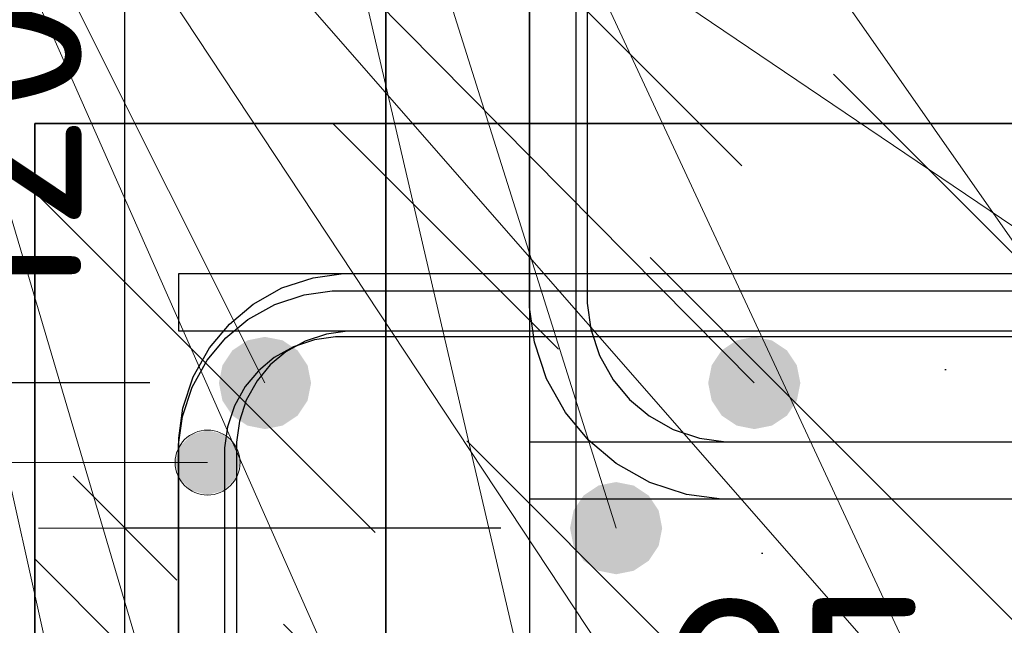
# Model space of a CAD drawing. Header units: metres. Extents: x -38 to 97, y -15 to 21.
# Tile 136 of 222: x 72.212 to 72.383, y 6.496 to 6.601. Entities that reach past the tile are written whole.
import ezdxf

# ---------------------------------------------------------------- set-up
doc = ezdxf.new("R2010")
doc.units = ezdxf.units.M
doc.header["$PDMODE"] = 65
for name, color, linetype, lineweight in [('XR$3$Арм. стержнями нижней зоны', 180, 'Continuous', 35), ('XR$3$Арм.стержн. Арматура края', 96, 'Continuous', 35), ('XR$3$Арм.стержн. Хомут', 240, 'Continuous', 35), ('XR$3$Арм.стержн.горизонт. 1', 180, 'Continuous', 35), ('XR$3$Размерная линия (1)', 7, 'Continuous', 13), ('XR$3$Размерная линия_ общее', 7, 'Continuous', 13), ('XR$4$Арм. стержнями верхней зоны', 180, 'Continuous', 35), ('XR$4$Арм.стержн. Арматура края', 96, 'Continuous', 35), ('XR$4$Арм.стержн. Хомут', 240, 'Continuous', 35), ('XR$4$Арм.стержн.горизонт. 1', 180, 'Continuous', 35), ('XR$4$Размерная линия (1)', 7, 'Continuous', 13), ('XR$5$Арм. стержнями верхней зоны', 180, 'Continuous', 35), ('XR$5$Арм.стержн. Арматура края', 96, 'Continuous', 35), ('XR$5$Арм.стержн. Хомут', 240, 'Continuous', 35), ('XR$5$Арм.стержн.горизонт. 1', 180, 'Continuous', 35), ('XR$5$Размерная линия (1)', 7, 'Continuous', 13)]:
    doc.layers.add(name, color=color, linetype=linetype, lineweight=lineweight)
doc.styles.add('ISOCPEUR', font='txt')
doc.dimstyles.new('DIMSTYLE_10', dxfattribs={"dimtxt": 0.03, "dimasz": 0.03, "dimexe": 0, "dimexo": 0, "dimgap": 0.015, "dimtad": 2, "dimdec": 0, "dimlfac": 1000, "dimrnd": 1, "dimzin": 12, "dimdsep": 46, "dimtxsty": 'ISOCPEUR', "dimblk1": 'ALL_ML_STRICH', "dimblk2": 'ALL_ML_STRICH', "dimsah": 1, "dimcen": 0, "dimclrd": 7, "dimclre": 256, "dimclrt": 7, "dimadec": 0, "dimazin": 0, "dimtfac": 1, "dimtdec": 0, "dimtix": 1, "dimtmove": 2, "dimatfit": 3, "dimfxl": 0, "dimtzin": 0, "dimlwd": 0, "dimlwe": -3, "dimarcsym": 0})
doc.dimstyles.new('DIMSTYLE_12', dxfattribs={"dimtxt": 0.03, "dimasz": 0.03, "dimexe": 0, "dimexo": 0, "dimgap": 0.015, "dimtad": 2, "dimdec": 0, "dimlfac": 1000, "dimrnd": 1, "dimzin": 12, "dimdsep": 46, "dimtxsty": 'ISOCPEUR', "dimblk1": 'ALL_ML_STRICH', "dimblk2": 'ALL_ML_STRICH', "dimsah": 1, "dimcen": 0, "dimclrd": 7, "dimclre": 256, "dimclrt": 7, "dimadec": 0, "dimazin": 0, "dimtfac": 1, "dimtdec": 0, "dimtix": 1, "dimtmove": 2, "dimatfit": 3, "dimfxl": 0, "dimtzin": 0, "dimlwd": 0, "dimlwe": -3, "dimarcsym": 0})
doc.dimstyles.new('DIMSTYLE_14', dxfattribs={"dimtxt": 0.03, "dimasz": 0.03, "dimexe": 0, "dimexo": 0, "dimgap": 0.015, "dimtad": 2, "dimdec": 0, "dimlfac": 1000, "dimrnd": 1, "dimzin": 12, "dimdsep": 46, "dimtxsty": 'ISOCPEUR', "dimblk1": 'ALL_ML_STRICH', "dimblk2": 'ALL_ML_STRICH', "dimsah": 1, "dimcen": 0, "dimclrd": 7, "dimclre": 256, "dimclrt": 7, "dimadec": 0, "dimazin": 0, "dimtfac": 1, "dimtdec": 0, "dimtix": 1, "dimtmove": 2, "dimatfit": 3, "dimfxl": 0, "dimtvp": 1.2, "dimtzin": 0, "dimlwd": 0, "dimlwe": -3, "dimarcsym": 0})
doc.dimstyles.new('DIMSTYLE_9', dxfattribs={"dimtxt": 0.033, "dimasz": 0.0375, "dimexe": 0, "dimexo": 0, "dimgap": 0.0165, "dimtad": 2, "dimdec": 0, "dimlfac": 1000, "dimrnd": 1, "dimzin": 12, "dimdsep": 46, "dimtxsty": 'ISOCPEUR', "dimblk1": 'ALL_ML_STRICH', "dimblk2": 'ALL_ML_STRICH', "dimsah": 1, "dimcen": 0, "dimclrd": 7, "dimclre": 256, "dimclrt": 7, "dimadec": 0, "dimazin": 0, "dimtfac": 1, "dimtdec": 0, "dimtix": 1, "dimtmove": 2, "dimatfit": 3, "dimfxl": 0, "dimtvp": 1.2, "dimtzin": 0, "dimlwd": 0, "dimlwe": -3, "dimarcsym": 0})
pattern_1 = [(135, (0, 0), (-0.031819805, -0.031819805), [0.4, -0.05, 0, -0.05]), (135, (-0.01591, -0.01591), (-0.031819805, -0.031819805), [0.8, -0.1, 0.1, -0.1])]

# ---------------------------------------------------------------- blocks, each defined once
blk = doc.blocks.new('ALL_ML_STRICH')
at = {"color": 0, "linetype": 'ByBlock', "lineweight": -2}
for p, q in [((0, -0.5), (0, 0.5)), ((-0.3, -0.3), (0.3, 0.3)), ((-1, 0), (0.5, 0))]:
    blk.add_line(p, q, dxfattribs=at)
blk = doc.blocks.new('*D68')
at = {"layer": 'DEFPOINTS', "color": 7, "linetype": 'Continuous', "lineweight": 13, "transparency": 33554687}
for p in [(72.27526, 6.46063), (72.27526, 6.42564), (72.30026, 6.42064)]:
    blk.add_point(p, dxfattribs=at)
at = {"layer": 'XR$3$Размерная линия_ общее', "color": 253, "linetype": 'Continuous', "lineweight": -2, "true_color": 0xa0a0a0, "transparency": 33554687}
for p, q in [((72.27526, 6.44564), (72.27526, 6.46063)), ((72.30026, 6.44064), (72.30026, 6.46063))]:
    blk.add_line(p, q, dxfattribs=at)
at = {"layer": 'XR$3$Размерная линия_ общее', "color": 7, "linetype": 'Continuous', "lineweight": -2, "transparency": 33554687}
blk.add_line((72.27526, 6.46063), (72.30026, 6.46063), dxfattribs=at)
at = {"layer": 'XR$3$Размерная линия_ общее', "color": 7, "linetype": 'Continuous', "lineweight": 13, "transparency": 33554687, "xscale": 0.0375, "yscale": 0.0375, "zscale": 0.0375, "rotation": 180}
blk.add_blockref('ALL_ML_STRICH', (72.27526, 6.46063), dxfattribs=at)
at = {"layer": 'XR$3$Размерная линия_ общее', "color": 7, "linetype": 'Continuous', "lineweight": 13, "transparency": 33554687, "xscale": 0.0375, "yscale": 0.0375, "zscale": 0.0375}
blk.add_blockref('ALL_ML_STRICH', (72.30026, 6.46063), dxfattribs=at)
at = {"layer": 'XR$3$Размерная линия_ общее', "color": 7, "linetype": 'Continuous', "lineweight": 13, "transparency": 33554687, "insert": (72.34699, 6.48463), "char_height": 0.033, "width": 0.066, "attachment_point": 5, "style": 'ISOCPEUR'}
blk.add_mtext('\\A1;{25}', dxfattribs=at)
at = {"layer": 'XR$3$Размерная линия_ общее', "color": 7, "linetype": 'Continuous', "lineweight": 13, "transparency": 33554687, "insert": (72.32004, 6.46042), "char_height": 0.027, "width": 0.00135, "attachment_point": 1, "line_spacing_factor": 0.60241, "style": 'ISOCPEUR'}
blk.add_mtext('з.с.', dxfattribs=at)
blk = doc.blocks.new('*D69')
at = {"layer": 'DEFPOINTS', "color": 7, "linetype": 'Continuous', "lineweight": 13, "transparency": 33554687}
for p in [(72.2753, 6.67826), (72.15496, 6.37826), (72.27526, 6.37826)]:
    blk.add_point(p, dxfattribs=at)
at = {"layer": 'XR$3$Размерная линия (1)', "color": 9, "linetype": 'Continuous', "lineweight": -2, "true_color": 0xc7c7c7, "transparency": 33554687}
for p, q in [((72.2553, 6.67826), (72.15496, 6.67826)), ((72.25526, 6.37826), (72.15496, 6.37826))]:
    blk.add_line(p, q, dxfattribs=at)
at = {"layer": 'XR$3$Размерная линия (1)', "color": 7, "linetype": 'Continuous', "lineweight": -2, "transparency": 33554687}
blk.add_line((72.15496, 6.37826), (72.15496, 6.67826), dxfattribs=at)
at = {"layer": 'XR$3$Размерная линия (1)', "color": 7, "linetype": 'Continuous', "lineweight": 13, "transparency": 33554687, "xscale": 0.03, "yscale": 0.03, "zscale": 0.03}
for p, rotation in [((72.15496, 6.67826), 90), ((72.15496, 6.37826), 270)]:
    blk.add_blockref('ALL_ML_STRICH', p, dxfattribs=dict(at, rotation=rotation))
at = {"layer": 'XR$3$Размерная линия (1)', "color": 7, "linetype": 'Continuous', "lineweight": 13, "transparency": 33554687, "insert": (72.13246, 6.52976), "char_height": 0.03, "width": 0.09, "attachment_point": 5, "rotation": 90, "style": 'ISOCPEUR'}
blk.add_mtext('\\A1;{300}', dxfattribs=at)
blk = doc.blocks.new('*D145')
at = {"layer": 'DEFPOINTS', "color": 7, "linetype": 'Continuous', "lineweight": 13, "transparency": 33554687}
for p in [(72.31523, 6.51326), (72.22996, 6.41826), (72.31523, 6.41826)]:
    blk.add_point(p, dxfattribs=at)
at = {"layer": 'XR$3$Размерная линия (1)', "color": 9, "linetype": 'Continuous', "lineweight": -2, "true_color": 0xc7c7c7, "transparency": 33554687}
for p, q in [((72.29523, 6.51326), (72.22996, 6.51326)), ((72.29523, 6.41826), (72.22996, 6.41826))]:
    blk.add_line(p, q, dxfattribs=at)
at = {"layer": 'XR$3$Размерная линия (1)', "color": 7, "linetype": 'Continuous', "lineweight": -2, "transparency": 33554687}
blk.add_line((72.22996, 6.41826), (72.22996, 6.51326), dxfattribs=at)
at = {"layer": 'XR$3$Размерная линия (1)', "color": 7, "linetype": 'Continuous', "lineweight": 13, "transparency": 33554687, "xscale": 0.03, "yscale": 0.03, "zscale": 0.03}
for p, rotation in [((72.22996, 6.51326), 90), ((72.22996, 6.41826), 270)]:
    blk.add_blockref('ALL_ML_STRICH', p, dxfattribs=dict(at, rotation=rotation))
at = {"layer": 'XR$3$Размерная линия (1)', "color": 7, "linetype": 'Continuous', "lineweight": 13, "transparency": 33554687, "insert": (72.20746, 6.46726), "char_height": 0.03, "width": 0.06, "attachment_point": 5, "rotation": 90, "style": 'ISOCPEUR'}
blk.add_mtext('\\A1;{95}', dxfattribs=at)
blk = doc.blocks.new('*D146')
at = {"layer": 'DEFPOINTS', "color": 7, "linetype": 'Continuous', "lineweight": 13, "transparency": 33554687}
for p in [(72.31526, 6.63326), (72.22996, 6.51326), (72.31523, 6.51326)]:
    blk.add_point(p, dxfattribs=at)
at = {"layer": 'XR$3$Размерная линия (1)', "color": 9, "linetype": 'Continuous', "lineweight": -2, "true_color": 0xc7c7c7, "transparency": 33554687}
for p, q in [((72.29526, 6.63326), (72.22996, 6.63326)), ((72.29523, 6.51326), (72.22996, 6.51326))]:
    blk.add_line(p, q, dxfattribs=at)
at = {"layer": 'XR$3$Размерная линия (1)', "color": 7, "linetype": 'Continuous', "lineweight": -2, "transparency": 33554687}
blk.add_line((72.22996, 6.51326), (72.22996, 6.63326), dxfattribs=at)
at = {"layer": 'XR$3$Размерная линия (1)', "color": 7, "linetype": 'Continuous', "lineweight": 13, "transparency": 33554687, "xscale": 0.03, "yscale": 0.03, "zscale": 0.03}
for p, rotation in [((72.22996, 6.63326), 90), ((72.22996, 6.51326), 270)]:
    blk.add_blockref('ALL_ML_STRICH', p, dxfattribs=dict(at, rotation=rotation))
at = {"layer": 'XR$3$Размерная линия (1)', "color": 7, "linetype": 'Continuous', "lineweight": 13, "transparency": 33554687, "insert": (72.20746, 6.57776), "char_height": 0.03, "width": 0.09, "attachment_point": 5, "rotation": 90, "style": 'ISOCPEUR'}
blk.add_mtext('\\A1;{120}', dxfattribs=at)
blk = doc.blocks.new('*D348')
at = {"layer": 'DEFPOINTS', "color": 7, "linetype": 'Continuous', "lineweight": 13, "transparency": 33554687}
for p in [(72.21436, 6.58345), (72.09402, 6.28345), (72.21432, 6.28345)]:
    blk.add_point(p, dxfattribs=at)
at = {"layer": 'XR$4$Размерная линия (1)', "color": 9, "linetype": 'Continuous', "lineweight": -2, "true_color": 0xc7c7c7, "transparency": 33554687}
for p, q in [((72.19436, 6.58345), (72.09402, 6.58345)), ((72.19432, 6.28345), (72.09402, 6.28345))]:
    blk.add_line(p, q, dxfattribs=at)
at = {"layer": 'XR$4$Размерная линия (1)', "color": 7, "linetype": 'Continuous', "lineweight": -2, "transparency": 33554687}
blk.add_line((72.09402, 6.28345), (72.09402, 6.58345), dxfattribs=at)
at = {"layer": 'XR$4$Размерная линия (1)', "color": 7, "linetype": 'Continuous', "lineweight": 13, "transparency": 33554687, "xscale": 0.03, "yscale": 0.03, "zscale": 0.03}
for p, rotation in [((72.09402, 6.58345), 90), ((72.09402, 6.28345), 270)]:
    blk.add_blockref('ALL_ML_STRICH', p, dxfattribs=dict(at, rotation=rotation))
at = {"layer": 'XR$4$Размерная линия (1)', "color": 7, "linetype": 'Continuous', "lineweight": 13, "transparency": 33554687, "insert": (72.07152, 6.43495), "char_height": 0.03, "width": 0.09, "attachment_point": 5, "rotation": 90, "style": 'ISOCPEUR'}
blk.add_mtext('\\A1;{300}', dxfattribs=at)
blk = doc.blocks.new('*D578')
at = {"layer": 'DEFPOINTS', "color": 7, "linetype": 'Continuous', "lineweight": 13, "transparency": 33554687}
for p in [(72.25432, 6.53845), (72.16902, 6.41845), (72.25428, 6.41845)]:
    blk.add_point(p, dxfattribs=at)
at = {"layer": 'XR$4$Размерная линия (1)', "color": 9, "linetype": 'Continuous', "lineweight": -2, "true_color": 0xc7c7c7, "transparency": 33554687}
for p, q in [((72.23432, 6.53845), (72.16902, 6.53845)), ((72.23428, 6.41845), (72.16902, 6.41845))]:
    blk.add_line(p, q, dxfattribs=at)
at = {"layer": 'XR$4$Размерная линия (1)', "color": 7, "linetype": 'Continuous', "lineweight": -2, "transparency": 33554687}
blk.add_line((72.16902, 6.41845), (72.16902, 6.53845), dxfattribs=at)
at = {"layer": 'XR$4$Размерная линия (1)', "color": 7, "linetype": 'Continuous', "lineweight": 13, "transparency": 33554687, "xscale": 0.03, "yscale": 0.03, "zscale": 0.03}
for p, rotation in [((72.16902, 6.53845), 90), ((72.16902, 6.41845), 270)]:
    blk.add_blockref('ALL_ML_STRICH', p, dxfattribs=dict(at, rotation=rotation))
at = {"layer": 'XR$4$Размерная линия (1)', "color": 7, "linetype": 'Continuous', "lineweight": 13, "transparency": 33554687, "insert": (72.14652, 6.48295), "char_height": 0.03, "width": 0.09, "attachment_point": 5, "rotation": 90, "style": 'ISOCPEUR'}
blk.add_mtext('\\A1;{120}', dxfattribs=at)
blk = doc.blocks.new('*D579')
at = {"layer": 'DEFPOINTS', "color": 7, "linetype": 'Continuous', "lineweight": 13, "transparency": 33554687}
for p in [(72.21432, 6.58345), (72.16902, 6.53845), (72.25432, 6.53845)]:
    blk.add_point(p, dxfattribs=at)
at = {"layer": 'XR$4$Размерная линия (1)', "color": 9, "linetype": 'Continuous', "lineweight": -2, "true_color": 0xc7c7c7, "transparency": 33554687}
for p, q in [((72.19432, 6.58345), (72.16902, 6.58345)), ((72.23432, 6.53845), (72.16902, 6.53845))]:
    blk.add_line(p, q, dxfattribs=at)
at = {"layer": 'XR$4$Размерная линия (1)', "color": 7, "linetype": 'Continuous', "lineweight": -2, "transparency": 33554687}
blk.add_line((72.16902, 6.53845), (72.16902, 6.58345), dxfattribs=at)
at = {"layer": 'XR$4$Размерная линия (1)', "color": 7, "linetype": 'Continuous', "lineweight": 13, "transparency": 33554687, "xscale": 0.03, "yscale": 0.03, "zscale": 0.03}
for p, rotation in [((72.16902, 6.58345), 90), ((72.16902, 6.53845), 270)]:
    blk.add_blockref('ALL_ML_STRICH', p, dxfattribs=dict(at, rotation=rotation))
at = {"layer": 'XR$4$Размерная линия (1)', "color": 7, "linetype": 'Continuous', "lineweight": 13, "transparency": 33554687, "insert": (72.14661, 6.62573), "char_height": 0.03, "width": 0.06, "attachment_point": 5, "rotation": 90, "style": 'ISOCPEUR'}
blk.add_mtext('\\A1;{45}', dxfattribs=at)
blk = doc.blocks.new('*D631')
at = {"layer": 'DEFPOINTS', "color": 7, "linetype": 'Continuous', "lineweight": 13, "transparency": 33554687}
for p in [(72.21436, 6.58345), (72.09402, 6.28345), (72.21432, 6.28345)]:
    blk.add_point(p, dxfattribs=at)
at = {"layer": 'XR$5$Размерная линия (1)', "color": 9, "linetype": 'Continuous', "lineweight": -2, "true_color": 0xc7c7c7, "transparency": 33554687}
for p, q in [((72.19436, 6.58345), (72.09402, 6.58345)), ((72.19432, 6.28345), (72.09402, 6.28345))]:
    blk.add_line(p, q, dxfattribs=at)
at = {"layer": 'XR$5$Размерная линия (1)', "color": 7, "linetype": 'Continuous', "lineweight": -2, "transparency": 33554687}
blk.add_line((72.09402, 6.28345), (72.09402, 6.58345), dxfattribs=at)
at = {"layer": 'XR$5$Размерная линия (1)', "color": 7, "linetype": 'Continuous', "lineweight": 13, "transparency": 33554687, "xscale": 0.03, "yscale": 0.03, "zscale": 0.03}
for p, rotation in [((72.09402, 6.58345), 90), ((72.09402, 6.28345), 270)]:
    blk.add_blockref('ALL_ML_STRICH', p, dxfattribs=dict(at, rotation=rotation))
at = {"layer": 'XR$5$Размерная линия (1)', "color": 7, "linetype": 'Continuous', "lineweight": 13, "transparency": 33554687, "insert": (72.07152, 6.43495), "char_height": 0.03, "width": 0.09, "attachment_point": 5, "rotation": 90, "style": 'ISOCPEUR'}
blk.add_mtext('\\A1;{300}', dxfattribs=at)
blk = doc.blocks.new('*D710')
at = {"layer": 'DEFPOINTS', "color": 7, "linetype": 'Continuous', "lineweight": 13, "transparency": 33554687}
for p in [(72.25428, 6.53845), (72.16902, 6.41845), (72.25428, 6.41845)]:
    blk.add_point(p, dxfattribs=at)
at = {"layer": 'XR$5$Размерная линия (1)', "color": 9, "linetype": 'Continuous', "lineweight": -2, "true_color": 0xc7c7c7, "transparency": 33554687}
for p, q in [((72.23428, 6.53845), (72.16902, 6.53845)), ((72.23428, 6.41845), (72.16902, 6.41845))]:
    blk.add_line(p, q, dxfattribs=at)
at = {"layer": 'XR$5$Размерная линия (1)', "color": 7, "linetype": 'Continuous', "lineweight": -2, "transparency": 33554687}
blk.add_line((72.16902, 6.41845), (72.16902, 6.53845), dxfattribs=at)
at = {"layer": 'XR$5$Размерная линия (1)', "color": 7, "linetype": 'Continuous', "lineweight": 13, "transparency": 33554687, "xscale": 0.03, "yscale": 0.03, "zscale": 0.03}
for p, rotation in [((72.16902, 6.53845), 90), ((72.16902, 6.41845), 270)]:
    blk.add_blockref('ALL_ML_STRICH', p, dxfattribs=dict(at, rotation=rotation))
at = {"layer": 'XR$5$Размерная линия (1)', "color": 7, "linetype": 'Continuous', "lineweight": 13, "transparency": 33554687, "insert": (72.14652, 6.48295), "char_height": 0.03, "width": 0.09, "attachment_point": 5, "rotation": 90, "style": 'ISOCPEUR'}
blk.add_mtext('\\A1;{120}', dxfattribs=at)
blk = doc.blocks.new('*D711')
at = {"layer": 'DEFPOINTS', "color": 7, "linetype": 'Continuous', "lineweight": 13, "transparency": 33554687}
for p in [(72.21432, 6.58345), (72.16902, 6.53845), (72.25428, 6.53845)]:
    blk.add_point(p, dxfattribs=at)
at = {"layer": 'XR$5$Размерная линия (1)', "color": 9, "linetype": 'Continuous', "lineweight": -2, "true_color": 0xc7c7c7, "transparency": 33554687}
for p, q in [((72.19432, 6.58345), (72.16902, 6.58345)), ((72.23428, 6.53845), (72.16902, 6.53845))]:
    blk.add_line(p, q, dxfattribs=at)
at = {"layer": 'XR$5$Размерная линия (1)', "color": 7, "linetype": 'Continuous', "lineweight": -2, "transparency": 33554687}
blk.add_line((72.16902, 6.53845), (72.16902, 6.58345), dxfattribs=at)
at = {"layer": 'XR$5$Размерная линия (1)', "color": 7, "linetype": 'Continuous', "lineweight": 13, "transparency": 33554687, "xscale": 0.03, "yscale": 0.03, "zscale": 0.03}
for p, rotation in [((72.16902, 6.58345), 90), ((72.16902, 6.53845), 270)]:
    blk.add_blockref('ALL_ML_STRICH', p, dxfattribs=dict(at, rotation=rotation))
at = {"layer": 'XR$5$Размерная линия (1)', "color": 7, "linetype": 'Continuous', "lineweight": 13, "transparency": 33554687, "insert": (72.14645, 6.64217), "char_height": 0.03, "width": 0.06, "attachment_point": 5, "rotation": 90, "style": 'ISOCPEUR'}
blk.add_mtext('\\A1;{45}', dxfattribs=at)

msp = doc.modelspace()

# ---------------------------------------------------------------- hatches: boundary and pattern name
at = {"linetype": 'Continuous', "lineweight": 25, "transparency": 33554687}
h = msp.add_hatch(dxfattribs=at)
h.set_pattern_fill('__________540', scale=0.015, style=0, pattern_type=2)
h.set_pattern_definition(pattern_1)
h.paths.add_polyline_path([(72.52526, 6.67826), (72.27526, 6.67826), (72.27526, 6.37826), (72.52526, 6.37826)], flags=0)
at = {"linetype": 'Continuous', "lineweight": 13, "transparency": 33554687}
h = msp.add_hatch(dxfattribs=at)
h.set_pattern_fill('__________540', scale=0.015, style=0, pattern_type=2)
h.set_pattern_definition(pattern_1)
h.paths.add_polyline_path([(72.21432, 6.58345), (72.21432, 6.38345), (72.62859, 6.38345), (72.62859, 6.58345)], flags=0)
h = msp.add_hatch(dxfattribs=at)
h.set_pattern_fill('__________540', scale=0.015, style=0, pattern_type=2)
h.set_pattern_definition(pattern_1)
h.paths.add_polyline_path([(72.21432, 6.58345), (72.21432, 6.38345), (72.62859, 6.38345), (72.62859, 6.58345)], flags=0)
at = {"layer": 'XR$3$Арм.стержн.горизонт. 1', "linetype": 'Continuous', "lineweight": 50, "transparency": 33554687}
msp.add_hatch(color=7, dxfattribs=at).paths.add_polyline_path([(72.32323, 6.51326), (72.32262, 6.51632), (72.32088, 6.51892), (72.31829, 6.52065), (72.31523, 6.52126), (72.31216, 6.52065), (72.30957, 6.51892), (72.30783, 6.51632), (72.30723, 6.51326), (72.30783, 6.5102), (72.30957, 6.5076), (72.31216, 6.50587), (72.31523, 6.50526), (72.31829, 6.50587), (72.32088, 6.5076), (72.32262, 6.5102)])
at = {"layer": 'XR$4$Арм.стержн. Арматура края', "linetype": 'Continuous', "lineweight": 13, "transparency": 33554687}
for points in [[(72.24151, 6.52948), (72.24432, 6.51902), (72.24432, 6.53027)], [(72.24432, 6.53027), (72.24432, 6.51902), (72.24713, 6.5198)], [(72.24432, 6.53027), (72.24713, 6.5198), (72.24713, 6.52948)], [(72.23948, 6.52745), (72.24151, 6.5198), (72.24151, 6.52948)], [(72.24151, 6.52948), (72.24151, 6.5198), (72.24432, 6.51902)], [(72.24713, 6.52948), (72.24713, 6.5198), (72.24916, 6.52183)], [(72.24713, 6.52948), (72.24916, 6.52183), (72.24916, 6.52745)], [(72.23948, 6.52183), (72.23948, 6.52745), (72.2387, 6.52464)], [(72.23948, 6.52745), (72.23948, 6.52183), (72.24151, 6.5198)], [(72.24916, 6.52745), (72.24916, 6.52183), (72.24995, 6.52464)]]:
    msp.add_hatch(color=7, dxfattribs=at).paths.add_polyline_path(points)
at = {"layer": 'XR$4$Арм.стержн.горизонт. 1', "linetype": 'Continuous', "lineweight": 50, "transparency": 33554687}
for points in [[(72.26228, 6.53845), (72.26168, 6.54151), (72.25994, 6.54411), (72.25735, 6.54584), (72.25428, 6.54645), (72.25122, 6.54584), (72.24863, 6.54411), (72.24689, 6.54151), (72.24628, 6.53845), (72.24689, 6.53539), (72.24863, 6.53279), (72.25122, 6.53106), (72.25428, 6.53045), (72.25735, 6.53106), (72.25994, 6.53279), (72.26168, 6.53539)], [(72.34721, 6.53845), (72.3466, 6.54151), (72.34487, 6.54411), (72.34227, 6.54584), (72.33921, 6.54645), (72.33615, 6.54584), (72.33355, 6.54411), (72.33182, 6.54151), (72.33121, 6.53845), (72.33182, 6.53539), (72.33355, 6.53279), (72.33615, 6.53106), (72.33921, 6.53045), (72.34227, 6.53106), (72.34487, 6.53279), (72.3466, 6.53539)]]:
    msp.add_hatch(color=7, dxfattribs=at).paths.add_polyline_path(points)
at = {"layer": 'XR$5$Арм.стержн. Арматура края', "linetype": 'Continuous', "lineweight": 13, "transparency": 33554687}
for points in [[(72.24151, 6.52948), (72.24432, 6.51902), (72.24432, 6.53027)], [(72.24432, 6.53027), (72.24432, 6.51902), (72.24713, 6.5198)], [(72.24432, 6.53027), (72.24713, 6.5198), (72.24713, 6.52948)], [(72.23948, 6.52745), (72.24151, 6.5198), (72.24151, 6.52948)], [(72.24151, 6.52948), (72.24151, 6.5198), (72.24432, 6.51902)], [(72.24713, 6.52948), (72.24713, 6.5198), (72.24916, 6.52183)], [(72.24713, 6.52948), (72.24916, 6.52183), (72.24916, 6.52745)], [(72.23948, 6.52183), (72.23948, 6.52745), (72.2387, 6.52464)], [(72.23948, 6.52745), (72.23948, 6.52183), (72.24151, 6.5198)], [(72.24916, 6.52745), (72.24916, 6.52183), (72.24995, 6.52464)]]:
    msp.add_hatch(color=7, dxfattribs=at).paths.add_polyline_path(points)
at = {"layer": 'XR$5$Арм.стержн.горизонт. 1', "linetype": 'Continuous', "lineweight": 50, "transparency": 33554687}
for points in [[(72.26228, 6.53845), (72.26168, 6.54151), (72.25994, 6.54411), (72.25735, 6.54584), (72.25428, 6.54645), (72.25122, 6.54584), (72.24863, 6.54411), (72.24689, 6.54151), (72.24628, 6.53845), (72.24689, 6.53539), (72.24863, 6.53279), (72.25122, 6.53106), (72.25428, 6.53045), (72.25735, 6.53106), (72.25994, 6.53279), (72.26168, 6.53539)], [(72.34721, 6.53845), (72.3466, 6.54151), (72.34487, 6.54411), (72.34227, 6.54584), (72.33921, 6.54645), (72.33615, 6.54584), (72.33355, 6.54411), (72.33182, 6.54151), (72.33121, 6.53845), (72.33182, 6.53539), (72.33355, 6.53279), (72.33615, 6.53106), (72.33921, 6.53045), (72.34227, 6.53106), (72.34487, 6.53279), (72.3466, 6.53539)]]:
    msp.add_hatch(color=7, dxfattribs=at).paths.add_polyline_path(points)

# ---------------------------------------------------------------- linework, layer by layer
at = {"color": 7, "linetype": 'Continuous', "lineweight": 35, "transparency": 33554687}
for p, q in [((72.27526, 6.67826), (72.27526, 6.37826)), ((72.21432, 6.58345), (72.21432, 6.38345)), ((72.62859, 6.58345), (72.21432, 6.58345)), ((72.21432, 6.58345), (72.21432, 6.38345)), ((72.62859, 6.58345), (72.21432, 6.58345))]:
    msp.add_line(p, q, dxfattribs=at)
at = {"layer": 'XR$3$Арм. стержнями нижней зоны', "color": 4, "linetype": 'Continuous', "lineweight": 25, "transparency": 33554687}
msp.add_lwpolyline([(72.30026, 6.52826), (72.66223, 6.52826), (72.66223, 6.51826), (72.30026, 6.51826), (72.30026, 6.52826)], dxfattribs=at)
at = {"layer": 'XR$3$Арм.стержн. Арматура края', "color": 4, "linetype": 'Continuous', "lineweight": 25, "transparency": 33554687}
for points in [[(72.66223, 6.51826), (72.33355, 6.51826), (72.32745, 6.51911), (72.3211, 6.5212), (72.31526, 6.52448), (72.31044, 6.5285), (72.30642, 6.53331), (72.30315, 6.53916), (72.30106, 6.54551), (72.30021, 6.55161), (72.30021, 6.61891), (72.30106, 6.62501), (72.30315, 6.63136), (72.30642, 6.63721), (72.31044, 6.64202), (72.31526, 6.64604), (72.3211, 6.64932), (72.32745, 6.65141), (72.33355, 6.65226), (72.66223, 6.65226)], [(72.66223, 6.64226), (72.33425, 6.64226), (72.32973, 6.64163), (72.32515, 6.64012), (72.32095, 6.63777), (72.31754, 6.63492), (72.31469, 6.63151), (72.31234, 6.62732), (72.31084, 6.62274), (72.31021, 6.61822), (72.31021, 6.5523), (72.31084, 6.54778), (72.31234, 6.5432), (72.31469, 6.53901), (72.31754, 6.5356), (72.32095, 6.53275), (72.32515, 6.5304), (72.32973, 6.52889), (72.33425, 6.52826), (72.66223, 6.52826)]]:
    msp.add_lwpolyline(points, dxfattribs=at)
at = {"layer": 'XR$3$Арм.стержн. Хомут', "color": 40, "linetype": 'Continuous', "lineweight": 25, "transparency": 33554687}
for points in [[(72.3052, 6.4153), (72.30258, 6.41998), (72.30091, 6.42506), (72.30023, 6.42994), (72.30023, 6.62258), (72.30091, 6.62746), (72.30258, 6.63254), (72.3052, 6.63722), (72.30842, 6.64107), (72.31227, 6.64429), (72.31694, 6.64691), (72.32202, 6.64858), (72.3269, 6.64926), (72.47359, 6.64926)], [(72.3052, 6.4153), (72.30258, 6.41998), (72.30091, 6.42506), (72.30023, 6.42994), (72.30023, 6.62258), (72.30091, 6.62746), (72.30258, 6.63254), (72.3052, 6.63722), (72.30842, 6.64107), (72.31227, 6.64429), (72.31694, 6.64691), (72.32202, 6.64858), (72.3269, 6.64926), (72.47359, 6.64926)], [(72.47303, 6.64126), (72.32746, 6.64126), (72.32384, 6.64076), (72.32018, 6.63955), (72.31682, 6.63767), (72.3141, 6.63539), (72.31182, 6.63266), (72.30994, 6.62931), (72.30873, 6.62564), (72.30823, 6.62203), (72.30823, 6.43049), (72.30873, 6.42687), (72.30994, 6.42321), (72.31182, 6.41986), (72.3141, 6.41713), (72.31682, 6.41485)], [(72.47303, 6.64126), (72.32746, 6.64126), (72.32384, 6.64076), (72.32018, 6.63955), (72.31682, 6.63767), (72.3141, 6.63539), (72.31182, 6.63266), (72.30994, 6.62931), (72.30873, 6.62564), (72.30823, 6.62203), (72.30823, 6.43049), (72.30873, 6.42687), (72.30994, 6.42321), (72.31182, 6.41986), (72.3141, 6.41713), (72.31682, 6.41485)]]:
    msp.add_lwpolyline(points, dxfattribs=at)
at = {"layer": 'XR$3$Арм.стержн.горизонт. 1', "color": 7, "linetype": 'Continuous', "lineweight": 13, "transparency": 33554687}
for q in [(72.4853, 6.41826), (72.40023, 6.41826), (72.31523, 6.41826), (72.31523, 6.51326)]:
    msp.add_line((72.23031, 6.78305), q, dxfattribs=at)
at = {"layer": 'XR$4$Арм. стержнями верхней зоны', "color": 4, "linetype": 'Continuous', "lineweight": 25, "transparency": 33554687}
msp.add_lwpolyline([(72.23932, 6.55745), (72.63359, 6.55745), (72.63359, 6.54745), (72.23932, 6.54745), (72.23932, 6.55745)], dxfattribs=at)
msp.add_lwpolyline([(72.23932, 6.55745), (72.63359, 6.55745), (72.63359, 6.54745), (72.23932, 6.54745), (72.23932, 6.55745)], dxfattribs=at)
at = {"layer": 'XR$4$Арм.стержн. Арматура края', "color": 7, "linetype": 'Continuous', "lineweight": 13, "transparency": 33554687}
for p, q in [((72.24432, 6.53027), (72.24432, 6.53027)), ((72.02872, 6.52464), (72.24432, 6.52464)), ((72.2387, 6.52464), (72.2387, 6.52464)), ((72.24995, 6.52464), (72.24995, 6.52464)), ((72.24432, 6.51902), (72.24432, 6.51902))]:
    msp.add_line(p, q, dxfattribs=at)
at = {"layer": 'XR$4$Арм.стержн. Арматура края', "color": 4, "linetype": 'Continuous', "lineweight": 25, "transparency": 33554687}
for points in [[(72.63359, 6.42345), (72.26789, 6.42345), (72.26267, 6.42417), (72.25723, 6.42597), (72.25222, 6.42877), (72.2481, 6.43222), (72.24465, 6.43635), (72.24184, 6.44136), (72.24005, 6.4468), (72.23932, 6.45201), (72.23932, 6.52888), (72.24005, 6.5341), (72.24184, 6.53954), (72.24465, 6.54455), (72.2481, 6.54868), (72.25222, 6.55212), (72.25723, 6.55493), (72.26267, 6.55672), (72.26789, 6.55745), (72.63359, 6.55745)], [(72.63359, 6.42345), (72.26789, 6.42345), (72.26267, 6.42417), (72.25723, 6.42597), (72.25222, 6.42877), (72.2481, 6.43222), (72.24465, 6.43635), (72.24184, 6.44136), (72.24005, 6.4468), (72.23932, 6.45201), (72.23932, 6.52888), (72.24005, 6.5341), (72.24184, 6.53954), (72.24465, 6.54455), (72.2481, 6.54868), (72.25222, 6.55212), (72.25723, 6.55493), (72.26267, 6.55672), (72.26789, 6.55745), (72.63359, 6.55745)], [(72.63359, 6.54745), (72.26858, 6.54745), (72.26494, 6.54694), (72.26128, 6.54573), (72.25792, 6.54385), (72.25519, 6.54158), (72.25292, 6.53885), (72.25104, 6.53549), (72.24983, 6.53183), (72.24932, 6.52819), (72.24932, 6.45271), (72.24983, 6.44907), (72.25104, 6.4454), (72.25292, 6.44205), (72.25519, 6.43932), (72.25792, 6.43704), (72.26128, 6.43516), (72.26494, 6.43395), (72.26858, 6.43345), (72.63359, 6.43345)], [(72.63359, 6.54745), (72.26858, 6.54745), (72.26494, 6.54694), (72.26128, 6.54573), (72.25792, 6.54385), (72.25519, 6.54158), (72.25292, 6.53885), (72.25104, 6.53549), (72.24983, 6.53183), (72.24932, 6.52819), (72.24932, 6.45271), (72.24983, 6.44907), (72.25104, 6.4454), (72.25292, 6.44205), (72.25519, 6.43932), (72.25792, 6.43704), (72.26128, 6.43516), (72.26494, 6.43395), (72.26858, 6.43345), (72.63359, 6.43345)]]:
    msp.add_lwpolyline(points, dxfattribs=at)
at = {"layer": 'XR$4$Арм.стержн. Арматура края', "color": 7, "linetype": 'Continuous', "lineweight": 13, "transparency": 33554687}
msp.add_circle((72.24432, 6.52464), 0.00563, dxfattribs=at)
at = {"layer": 'XR$4$Арм.стержн. Хомут', "color": 40, "linetype": 'Continuous', "lineweight": 25, "transparency": 33554687}
for points in [[(72.23928, 6.33513), (72.23928, 6.52777), (72.23996, 6.53265), (72.24164, 6.53773), (72.24426, 6.54241), (72.24747, 6.54626), (72.25132, 6.54948), (72.256, 6.55209), (72.26108, 6.55377), (72.26596, 6.55445), (72.41265, 6.55445)], [(72.23928, 6.33513), (72.23928, 6.52777), (72.23996, 6.53265), (72.24164, 6.53773), (72.24426, 6.54241), (72.24747, 6.54626), (72.25132, 6.54948), (72.256, 6.55209), (72.26108, 6.55377), (72.26596, 6.55445), (72.41265, 6.55445)], [(72.41209, 6.54645), (72.26652, 6.54645), (72.2629, 6.54595), (72.25924, 6.54474), (72.25588, 6.54286), (72.25315, 6.54058), (72.25087, 6.53785), (72.24899, 6.5345), (72.24779, 6.53083), (72.24728, 6.52722), (72.24728, 6.33568)], [(72.41209, 6.54645), (72.26652, 6.54645), (72.2629, 6.54595), (72.25924, 6.54474), (72.25588, 6.54286), (72.25315, 6.54058), (72.25087, 6.53785), (72.24899, 6.5345), (72.24779, 6.53083), (72.24728, 6.52722), (72.24728, 6.33568)]]:
    msp.add_lwpolyline(points, dxfattribs=at)
at = {"layer": 'XR$4$Арм.стержн.горизонт. 1', "color": 7, "linetype": 'Continuous', "lineweight": 13, "transparency": 33554687}
for q in [(72.25425, 6.41845), (72.42432, 6.32345), (72.25425, 6.32345), (72.33925, 6.32345), (72.42432, 6.41845), (72.42428, 6.53845), (72.33921, 6.53845), (72.25428, 6.53845)]:
    msp.add_line((72.1672, 6.71235), q, dxfattribs=at)
at = {"layer": 'XR$5$Арм. стержнями верхней зоны', "color": 4, "linetype": 'Continuous', "lineweight": 25, "transparency": 33554687}
msp.add_lwpolyline([(72.23932, 6.55745), (72.63359, 6.55745), (72.63359, 6.54745), (72.23932, 6.54745), (72.23932, 6.55745)], dxfattribs=at)
msp.add_lwpolyline([(72.23932, 6.55745), (72.63359, 6.55745), (72.63359, 6.54745), (72.23932, 6.54745), (72.23932, 6.55745)], dxfattribs=at)
at = {"layer": 'XR$5$Арм.стержн. Арматура края', "color": 7, "linetype": 'Continuous', "lineweight": 13, "transparency": 33554687}
for p, q in [((72.24432, 6.53027), (72.24432, 6.53027)), ((72.02872, 6.52464), (72.24432, 6.52464)), ((72.2387, 6.52464), (72.2387, 6.52464)), ((72.24995, 6.52464), (72.24995, 6.52464)), ((72.24432, 6.51902), (72.24432, 6.51902))]:
    msp.add_line(p, q, dxfattribs=at)
at = {"layer": 'XR$5$Арм.стержн. Арматура края', "color": 4, "linetype": 'Continuous', "lineweight": 25, "transparency": 33554687}
for points in [[(72.63359, 6.42345), (72.26789, 6.42345), (72.26267, 6.42417), (72.25723, 6.42597), (72.25222, 6.42877), (72.2481, 6.43222), (72.24465, 6.43635), (72.24184, 6.44136), (72.24005, 6.4468), (72.23932, 6.45201), (72.23932, 6.52888), (72.24005, 6.5341), (72.24184, 6.53954), (72.24465, 6.54455), (72.2481, 6.54868), (72.25222, 6.55212), (72.25723, 6.55493), (72.26267, 6.55672), (72.26789, 6.55745), (72.63359, 6.55745)], [(72.63359, 6.42345), (72.26789, 6.42345), (72.26267, 6.42417), (72.25723, 6.42597), (72.25222, 6.42877), (72.2481, 6.43222), (72.24465, 6.43635), (72.24184, 6.44136), (72.24005, 6.4468), (72.23932, 6.45201), (72.23932, 6.52888), (72.24005, 6.5341), (72.24184, 6.53954), (72.24465, 6.54455), (72.2481, 6.54868), (72.25222, 6.55212), (72.25723, 6.55493), (72.26267, 6.55672), (72.26789, 6.55745), (72.63359, 6.55745)], [(72.63359, 6.54745), (72.26858, 6.54745), (72.26494, 6.54694), (72.26128, 6.54573), (72.25792, 6.54385), (72.25519, 6.54158), (72.25292, 6.53885), (72.25104, 6.53549), (72.24983, 6.53183), (72.24932, 6.52819), (72.24932, 6.45271), (72.24983, 6.44907), (72.25104, 6.4454), (72.25292, 6.44205), (72.25519, 6.43932), (72.25792, 6.43704), (72.26128, 6.43516), (72.26494, 6.43395), (72.26858, 6.43345), (72.63359, 6.43345)], [(72.63359, 6.54745), (72.26858, 6.54745), (72.26494, 6.54694), (72.26128, 6.54573), (72.25792, 6.54385), (72.25519, 6.54158), (72.25292, 6.53885), (72.25104, 6.53549), (72.24983, 6.53183), (72.24932, 6.52819), (72.24932, 6.45271), (72.24983, 6.44907), (72.25104, 6.4454), (72.25292, 6.44205), (72.25519, 6.43932), (72.25792, 6.43704), (72.26128, 6.43516), (72.26494, 6.43395), (72.26858, 6.43345), (72.63359, 6.43345)]]:
    msp.add_lwpolyline(points, dxfattribs=at)
at = {"layer": 'XR$5$Арм.стержн. Арматура края', "color": 7, "linetype": 'Continuous', "lineweight": 13, "transparency": 33554687}
msp.add_circle((72.24432, 6.52464), 0.00563, dxfattribs=at)
at = {"layer": 'XR$5$Арм.стержн. Хомут', "color": 40, "linetype": 'Continuous', "lineweight": 25, "transparency": 33554687}
for points in [[(72.23928, 6.33513), (72.23928, 6.52777), (72.23996, 6.53265), (72.24164, 6.53773), (72.24426, 6.54241), (72.24747, 6.54626), (72.25132, 6.54948), (72.256, 6.55209), (72.26108, 6.55377), (72.26596, 6.55445), (72.41265, 6.55445)], [(72.23928, 6.33513), (72.23928, 6.52777), (72.23996, 6.53265), (72.24164, 6.53773), (72.24426, 6.54241), (72.24747, 6.54626), (72.25132, 6.54948), (72.256, 6.55209), (72.26108, 6.55377), (72.26596, 6.55445), (72.41265, 6.55445)], [(72.41209, 6.54645), (72.26652, 6.54645), (72.2629, 6.54595), (72.25924, 6.54474), (72.25588, 6.54286), (72.25315, 6.54058), (72.25087, 6.53785), (72.24899, 6.5345), (72.24779, 6.53083), (72.24728, 6.52722), (72.24728, 6.33568)], [(72.41209, 6.54645), (72.26652, 6.54645), (72.2629, 6.54595), (72.25924, 6.54474), (72.25588, 6.54286), (72.25315, 6.54058), (72.25087, 6.53785), (72.24899, 6.5345), (72.24779, 6.53083), (72.24728, 6.52722), (72.24728, 6.33568)]]:
    msp.add_lwpolyline(points, dxfattribs=at)
at = {"layer": 'XR$5$Арм.стержн.горизонт. 1', "color": 7, "linetype": 'Continuous', "lineweight": 13, "transparency": 33554687}
for q in [(72.42432, 6.32345), (72.25425, 6.41845), (72.25428, 6.53845), (72.33925, 6.32345), (72.25425, 6.32345), (72.42432, 6.41845), (72.33921, 6.53845), (72.42428, 6.53845)]:
    msp.add_line((72.1672, 6.71235), q, dxfattribs=at)

# ---------------------------------------------------------------- dimensions: what is measured, and where the dimension line sits
at = {"layer": 'XR$3$Размерная линия (1)', "color": 7, "linetype": 'Continuous', "lineweight": 13, "transparency": 33554687}
for base, p1, p2, dimstyle, picture, middle in [((72.15496, 6.67826), (72.25526, 6.37826), (72.2553, 6.67826), 'DIMSTYLE_10', '*D69', (72.13246, 6.52976)), ((72.22996, 6.63326), (72.29523, 6.51326), (72.29526, 6.63326), 'DIMSTYLE_12', '*D146', (72.20746, 6.57776)), ((72.22996, 6.51326), (72.29523, 6.41826), (72.29523, 6.51326), 'DIMSTYLE_12', '*D145', (72.20746, 6.46726))]:
    dim = msp.add_linear_dim(base=base, p1=p1, p2=p2, angle=90, dimstyle=dimstyle, override={"dimpost": '<>', "dimclrd": 7, "dimclre": 9, "dimclrt": 7, "dimlwd": 0, "dimlwe": 65533}, dxfattribs=at)
    dim.commit()
    dim.dimension.update_dxf_attribs({"geometry": picture, "text_midpoint": middle, "dimtype": 160})
at = {"layer": 'XR$3$Размерная линия_ общее', "color": 7, "linetype": 'Continuous', "lineweight": 13, "transparency": 33554687}
dim = msp.add_linear_dim(base=(72.30026, 6.46063), p1=(72.27526, 6.44564), p2=(72.30026, 6.44064), text='<>\\Xз.с.', dimstyle='DIMSTYLE_9', override={"dimpost": '<>', "dimclrd": 7, "dimclre": 253, "dimclrt": 7, "dimlwd": 0, "dimlwe": 65533}, dxfattribs=at)
dim.commit()
dim.dimension.update_dxf_attribs({"geometry": '*D68', "text_midpoint": (72.34699, 6.48463), "dimtype": 160})
at = {"layer": 'XR$4$Размерная линия (1)', "color": 7, "linetype": 'Continuous', "lineweight": 13, "transparency": 33554687}
for base, p1, p2, dimstyle, picture, middle in [((72.16902, 6.58345), (72.23432, 6.53845), (72.19432, 6.58345), 'DIMSTYLE_14', '*D579', (72.14661, 6.62573)), ((72.09402, 6.58345), (72.19432, 6.28345), (72.19436, 6.58345), 'DIMSTYLE_12', '*D348', (72.07152, 6.43495)), ((72.16902, 6.53845), (72.23428, 6.41845), (72.23432, 6.53845), 'DIMSTYLE_12', '*D578', (72.14652, 6.48295))]:
    dim = msp.add_linear_dim(base=base, p1=p1, p2=p2, angle=90, dimstyle=dimstyle, override={"dimpost": '<>', "dimclrd": 7, "dimclre": 9, "dimclrt": 7, "dimlwd": 0, "dimlwe": 65533}, dxfattribs=at)
    dim.commit()
    dim.dimension.update_dxf_attribs({"geometry": picture, "text_midpoint": middle, "dimtype": 160})
at = {"layer": 'XR$5$Размерная линия (1)', "color": 7, "linetype": 'Continuous', "lineweight": 13, "transparency": 33554687}
for base, p1, p2, dimstyle, picture, middle in [((72.16902, 6.58345), (72.23428, 6.53845), (72.19432, 6.58345), 'DIMSTYLE_14', '*D711', (72.14645, 6.64217)), ((72.09402, 6.58345), (72.19432, 6.28345), (72.19436, 6.58345), 'DIMSTYLE_12', '*D631', (72.07152, 6.43495)), ((72.16902, 6.53845), (72.23428, 6.41845), (72.23428, 6.53845), 'DIMSTYLE_12', '*D710', (72.14652, 6.48295))]:
    dim = msp.add_linear_dim(base=base, p1=p1, p2=p2, angle=90, dimstyle=dimstyle, override={"dimpost": '<>', "dimclrd": 7, "dimclre": 9, "dimclrt": 7, "dimlwd": 0, "dimlwe": 65533}, dxfattribs=at)
    dim.commit()
    dim.dimension.update_dxf_attribs({"geometry": picture, "text_midpoint": middle, "dimtype": 160})

doc.saveas('drawing.dxf')
